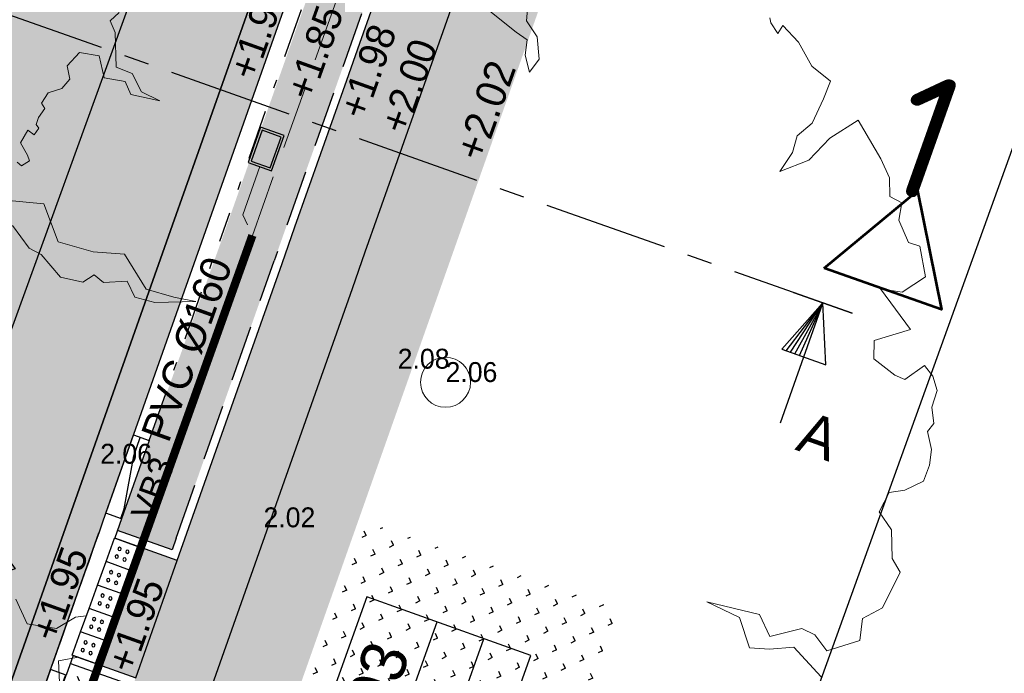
# Model space of a CAD drawing. Header units: metres. Extents: x 134157 to 138734, y 451157 to 455772.
# Tile 73 of 256: x 136391 to 136403, y 453318 to 453326. Entities that reach past the tile are written whole.
import ezdxf
from ezdxf.enums import TextEntityAlignment as Align

# ---------------------------------------------------------------- set-up
doc = ezdxf.new("R2010")
doc.units = ezdxf.units.M
doc.set_wipeout_variables(frame=1)
for name, pattern in [('CENTER__G5', [2.4, 1.5, -0.3, 0.3, -0.3]), ('DASHDOT__G2', [1.2, 0.6, -0.3, 0, -0.3]), ('GZ10X20__G1', [1.5, 0.5, -0.2, 0.2, -0.2, 0.2, -0.2]), ('HIDDEN__G5', [1.125, 0.75, -0.375]), ('TR18X20__G2', [2.6, 1, -0.4, 0, -0.4, 0, -0.4, 0, -0.4])]:
    doc.linetypes.add(name, pattern=pattern)
doc.layers.add('-DR-alg-hulplijnen', color=210, linetype='Continuous', plot=False)
doc.layers.add('-DR-alg-hulplijnen bochtstralen uitritconstructies', color=210, linetype='Continuous', plot=False)
doc.layers.add('-DR-alg-hulplijnen kantverharding asflast nieuwe fietsstraat', color=7, linetype='Continuous', true_color=0xff9429, plot=False)
for name, color, linetype in [('-DR-alg-projectgrens 1-200', 3, 'PROJECTGRENS_1-200'), ('-DR-bs-txt-hoogtemaat', 253, 'Continuous'), ('-DR-nw-alg-doorsnedepijl @ 0.2', 4, 'Continuous'), ('-DR-nw-alg-dwarsprofiel', 4, 'CENTER__G5'), ('-DR-nw-rio-HWA 160', 170, 'CENTER__G5'), ('-DR-nw-rio-HWA putnummer @ 0.2', 170, 'Continuous'), ('-DR-nw-rio-HWA txt @ 0.2', 170, 'Continuous'), ('-DR-nw-rio-straatkolk', 1, 'Continuous'), ('-DR-nw-txt-hoogtemaat', 2, 'Continuous'), ('-DR-nw-vh-band 10x20 ob', 2, 'HIDDEN__G5'), ('-DR-nw-vh-band 15x25 ob', 2, 'CENTER__G5'), ('-DR-nw-vh-band 18-20x25', 2, 'TR18X20__G2'), ('-DR-nw-vh-band 18-20x25 verloopband 20x20', 2, 'Continuous'), ('-DR-nw-vh-band 20x20 opsluitband', 2, 'GZ10X20__G1'), ('-DR-nw-vh-band 5-20x25', 2, 'DASHDOT__G2'), ('-DR-nw-vh-block doorsteek struinpad', 2, 'Continuous'), ('-DR-nw-vh-geleidelijntegels noppentegels 300x300x60', 250, 'Continuous'), ('-DR-nw-vh-kantverharding', 3, 'Continuous'), ('-DR-nw-vh-txt-kantopsluitingen', 2, 'Continuous')]:
    doc.layers.add(name, color=color, linetype=linetype)
doc.layers.add('-DR-bs-boom', color=253, linetype='Continuous', lineweight=13)
doc.layers.add('-DR-nw-rio-HWA 125', color=170, linetype='HIDDEN__G5', lineweight=13)
doc.layers.add('-DR-nw-gr-arc-gras', color=7, linetype='Continuous', true_color=0xb5d5a4)
doc.layers.add('-DR-nw-vh-arc-asfalt fietsstraat rood', color=7, linetype='Continuous', lineweight=9, true_color=0xdfbfc7)
doc.layers.add('-DR-nw-vh-arc-sbs kf bruinrood rabat halfsteens', color=7, linetype='Continuous', lineweight=9, true_color=0xb88485)
doc.layers.add('-DR-nw-vh-arc-halfverharding stabilizer', color=7, linetype='Continuous', lineweight=9, true_color=0xe2e1c1, transparency=0.1)
doc.layers.add('-DR-nw-vh-kantverharding halfverharding stabilizer', color=7, linetype='Continuous', true_color=0xe2e1c1, transparency=0.1)
doc.styles.add('CiCom Engineering', font='txt', dxfattribs={"height": 1.8})
doc.styles.add('Drong', font='txt', dxfattribs={"height": 1.8})
doc.styles.add('eurostile', font='txt')
doc.styles.add('Standaard_2_5_mm', font='l_10646.ttf', dxfattribs={"height": 1.25})
doc.linetypes.add('PROJECTGRENS_1-200', pattern='A,0.32,-0.13,[133,ltypeshp.shx,S=0.13,R=0,X=-0.13,Y=0],-0.13,1.27', length=1.85)
pattern_1 = [(115.335625, (136419.71802, 453326.2367), (-0.223681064, -0.105903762), [0.06, -0.187485]), (205.335625, (136419.71802, 453326.2367), (0.105903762, -0.223681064), [0.06, -0.187485])]

# ---------------------------------------------------------------- blocks, each defined once
blk = doc.blocks.new('Boom bestaand 1')
for points in [[(-0.06118, 0.39229), (-0.07359, 0.41168), (-0.08697, 0.42247), (-0.09262, 0.44149), (-0.11063, 0.46155), (-0.1242, 0.47515), (-0.14533, 0.464), (-0.17282, 0.46106), (-0.19454, 0.45332), (-0.18916, 0.44556), (-0.2017, 0.44317), (-0.20678, 0.44437)], [(-0.31803, 0.22804), (-0.30108, 0.21886), (-0.28201, 0.22239), (-0.26082, 0.21533), (-0.25234, 0.20121), (-0.27, 0.20404), (-0.28342, 0.2118), (-0.29472, 0.20474), (-0.33216, 0.18498)], [(-0.4712, -0.15348), (-0.46728, -0.16494), (-0.45442, -0.16494), (-0.42199, -0.17808), (-0.40997, -0.16578), (-0.38928, -0.16438), (-0.37362, -0.15125), (-0.39095, -0.17528), (-0.40521, -0.17528), (-0.41696, -0.19345), (-0.43932, -0.18926), (-0.45023, -0.20602), (-0.44296, -0.22251), (-0.42935, -0.2254), (-0.42398, -0.23663), (-0.42544, -0.25103), (-0.41885, -0.26128), (-0.41226, -0.2603), (-0.40664, -0.26958), (-0.40127, -0.2747), (-0.39663, -0.27348), (-0.39248, -0.28056), (-0.39931, -0.28471), (-0.39052, -0.29618), (-0.37636, -0.29472), (-0.37026, -0.2952), (-0.36903, -0.30472), (-0.37392, -0.30716)], [(-0.34021, -0.32739), (-0.32496, -0.29912), (-0.28399, -0.3012), (-0.26106, -0.27284), (-0.24633, -0.24501), (-0.20539, -0.23901), (-0.18684, -0.21664), (-0.17428, -0.19809), (-0.18956, -0.23628), (-0.20266, -0.25265), (-0.22013, -0.25319), (-0.22832, -0.27556), (-0.23923, -0.28102), (-0.23705, -0.29466), (-0.25069, -0.31321), (-0.27908, -0.32193), (-0.28984, -0.33037), (-0.31728, -0.33679)], [(0.02863, -0.48272), (0.05582, -0.48204), (0.07199, -0.45703), (0.06902, -0.43487), (0.07565, -0.41191), (0.07965, -0.39236), (0.09273, -0.41557), (0.10391, -0.42778), (0.10745, -0.44658), (0.10249, -0.468), (0.12989, -0.47849)], [(0.42145, 0.22879), (0.38323, 0.21554), (0.37543, 0.19215), (0.36607, 0.17421), (0.33408, 0.17733), (0.30678, 0.15316), (0.33954, 0.19682), (0.36373, 0.1976), (0.36919, 0.23035), (0.38011, 0.23971), (0.39961, 0.24439), (0.40344, 0.27896), (0.38418, 0.29029), (0.38245, 0.313), (0.35627, 0.34332), (0.34056, 0.34136), (0.31406, 0.35215), (0.29247, 0.34822), (0.27872, 0.3649), (0.28265, 0.3806), (0.28167, 0.40121), (0.26961, 0.41315), (0.25597, 0.42119), (0.23763, 0.42477), (0.23271, 0.43393), (0.21683, 0.43841), (0.20364, 0.45003), (0.18866, 0.45182), (0.17565, 0.4483), (0.18056, 0.42475), (0.17271, 0.4169), (0.14915, 0.40415), (0.13246, 0.412), (0.13674, 0.44961), (0.08731, 0.43849), (0.09909, 0.45713), (0.09418, 0.4846), (0.06375, 0.49147), (0.0559, 0.48264), (0.03136, 0.48264), (0.01663, 0.49245), (0.00584, 0.48362), (-0.01138, 0.49098), (-0.03245, 0.49049), (-0.07724, 0.485), (-0.07173, 0.4517), (-0.05985, 0.42363), (-0.06118, 0.39229)]]:
    blk.add_lwpolyline(points)
blk.add_circle((0, 0), 0.02513)
blk = doc.blocks.new('Doorsnedepijl')
at = {"color": 0}
blk.add_line((-1.875, 0.001), (1.875, -0.001), dxfattribs=at)
blk.add_lwpolyline([(1.405, -3.456), (0, 0), (-1.408, -3.455)], close=True, dxfattribs=at)
at = {"color": 1}
for points in [[(-1.126, -3.455), (0, 0)], [(-0.845, -3.455), (0, 0)], [(-0.564, -3.455), (0, -0.081)], [(-0.283, -3.456), (0, -0.081)], [(-0.001, -3.456), (0, -0.081)]]:
    blk.add_lwpolyline(points, dxfattribs=at)
at = {"color": 0}
blk.add_lwpolyline([(-0.003, -7.674), (-0.001, -3.456)], dxfattribs=at)
at = {"style": 'eurostile'}
blk.add_attdef('DOORSNEDE', (0.389, -8.904), '', height=2.5, rotation=359.97598, dxfattribs=at)
blk = doc.blocks.new('Symbool051')
at = {"flags": 128}
blk.add_lwpolyline([(0.829, 2.762), (4.571, -0.022), (0.832, -2.786), (0.832, -1.793), (2.651, -0.433), (-4.155, -0.444), (-4.155, 0.457), (2.651, 0.446), (0.832, 1.805), (0.829, 2.762)], close=True, dxfattribs=at)
blk = doc.blocks.new('Verloop 20x20 naar 5-20')
blk.add_lwpolyline([(0, 0), (0, 0.2), (1, 0.2), (1, 0)], close=True)
blk.add_lwpolyline([(0, 0.011), (0.12, 0.011), (0.765, 0.114), (1, 0.114)])
blk = doc.blocks.new('*U146')
blk.add_lwpolyline([(0, 0), (0, 0.2), (-1, 0.2), (-1, 0)], close=True)
blk.add_lwpolyline([(0, 0.011), (-0.12, 0.011), (-0.765, 0.114), (-1, 0.114)])
blk = doc.blocks.new('*U2288')
at = {"layer": '-DR-alg-hulplijnen bochtstralen uitritconstructies', "flags": 128}
blk.add_lwpolyline([(1.253, -0.995), (2.753, -0.99)], dxfattribs=at)
at = {"layer": '-DR-nw-vh-band 15x25 ob'}
for points in [[(1.151, -0.196), (1.153, -0.896), (1.003, -0.896)], [(3.003, -0.889), (2.853, -0.89), (2.851, -0.19)]]:
    blk.add_lwpolyline(points, dxfattribs=at)
at = {"layer": '-DR-nw-vh-band 20x20 opsluitband', "flags": 128}
blk.add_lwpolyline([(3.001, -0.189), (1.001, -0.196)], dxfattribs=at)
at = {"layer": '-DR-nw-vh-kantverharding'}
blk.add_lwpolyline([(1, 0.004, 0.000276), (3, 0.011)], format="xyb", dxfattribs=at)
for points in [[(1.251, -0.195), (1.253, -0.995)], [(2.753, -0.99), (2.751, -0.19)]]:
    blk.add_lwpolyline(points, dxfattribs=at)
at = {"layer": '-DR-nw-vh-band 18-20x25 verloopband 20x20', "rotation": 0.2227217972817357}
for name, p in [('*U146', (1.001, -0.196)), ('Verloop 20x20 naar 5-20', (3.001, -0.189))]:
    blk.add_blockref(name, p, dxfattribs=at)
blk = doc.blocks.new('*U553')
h = blk.add_hatch(color=256)
h.dxf.hatch_style = 1
h.paths.add_polyline_path([(-0.116, 0.488), (-0.134, 0.436), (0.095, 0.355), (0.114, 0.407)])
h = blk.add_hatch(color=256)
h.dxf.hatch_style = 1
h.paths.add_polyline_path([(-0.153, 0.383), (-0.172, 0.331), (0.058, 0.25), (0.077, 0.302)])
h = blk.add_hatch(color=256)
h.dxf.hatch_style = 1
h.paths.add_polyline_path([(-0.19, 0.278), (-0.209, 0.226), (0.021, 0.145), (0.04, 0.197)])
h = blk.add_hatch(color=256)
h.dxf.hatch_style = 1
h.paths.add_polyline_path([(-0.228, 0.17), (-0.247, 0.117), (-0.017, 0.036), (0.001, 0.088)])
for points in [[(0, 0), (0.15, 0.424), (-0.133, 0.524), (-0.283, 0.1)], [(-0.017, 0.036), (0.114, 0.407), (-0.116, 0.488), (-0.247, 0.117)]]:
    blk.add_lwpolyline(points, close=True)
blk = doc.blocks.new('*U1814')
blk.add_wipeout([(0, 0), (-0.14, 0.265), (0.125, 0.406), (0.265, 0.14)])
for points in [[(0.125, 0.406), (-0.14, 0.265)], [(0.265, 0.14), (0.125, 0.406)], [(0, 0), (-0.14, 0.265)], [(0.265, 0.14), (0, 0)]]:
    blk.add_lwpolyline(points)
at = {"color": 253}
for centre in [(-0.005, 0.224), (0.083, 0.27), (0.042, 0.135), (0.13, 0.182)]:
    blk.add_circle(centre, 0.02, dxfattribs=at)
blk.add_wipeout([(0.265, 0.14), (0.125, 0.406), (0.39, 0.546), (0.53, 0.281)])
for points in [[(0.39, 0.546), (0.125, 0.406)], [(0.53, 0.281), (0.39, 0.546)], [(0.265, 0.14), (0.125, 0.406)], [(0.53, 0.281), (0.265, 0.14)]]:
    blk.add_lwpolyline(points)
for centre in [(0.26, 0.364), (0.348, 0.411), (0.307, 0.276), (0.395, 0.323)]:
    blk.add_circle(centre, 0.02, dxfattribs=at)
blk.add_wipeout([(0.53, 0.281), (0.39, 0.546), (0.655, 0.687), (0.795, 0.421)])
for points in [[(0.655, 0.687), (0.39, 0.546)], [(0.795, 0.421), (0.655, 0.687)], [(0.53, 0.281), (0.39, 0.546)], [(0.795, 0.421), (0.53, 0.281)]]:
    blk.add_lwpolyline(points)
for centre in [(0.525, 0.505), (0.613, 0.551), (0.66, 0.463), (0.572, 0.416)]:
    blk.add_circle(centre, 0.02, dxfattribs=at)
blk.add_wipeout([(0.795, 0.421), (0.655, 0.687), (0.92, 0.827), (1.06, 0.562)])
for points in [[(0.92, 0.827), (0.655, 0.687)], [(1.06, 0.562), (0.92, 0.827)], [(0.795, 0.421), (0.655, 0.687)], [(1.06, 0.562), (0.795, 0.421)]]:
    blk.add_lwpolyline(points)
for centre in [(0.79, 0.645), (0.878, 0.692), (0.925, 0.604), (0.837, 0.557)]:
    blk.add_circle(centre, 0.02, dxfattribs=at)
blk.add_wipeout([(1.06, 0.562), (0.92, 0.827), (1.185, 0.968), (1.325, 0.702)])
for points in [[(1.185, 0.968), (0.92, 0.827)], [(1.325, 0.702), (1.185, 0.968)], [(1.06, 0.562), (0.92, 0.827)], [(1.325, 0.702), (1.06, 0.562)]]:
    blk.add_lwpolyline(points)
for centre in [(1.143, 0.832), (1.055, 0.786), (1.102, 0.697), (1.19, 0.744)]:
    blk.add_circle(centre, 0.02, dxfattribs=at)
blk = doc.blocks.new('*U564')
at = {"color": 0}
blk.add_lwpolyline([(-8.027, 0), (8.027, 0), (8.027, 10.5), (-8.027, 10.5)], close=True, dxfattribs=at)
for points in [[(-8.027, 6), (8.027, 6)], [(-8.027, 3), (8.027, 3)]]:
    blk.add_lwpolyline(points, dxfattribs=at)
at = {"style": 'CiCom Engineering'}
for tag, height, p in [('PUTNUMMER', 2.75, (0, 6.869)), ('MAAIVELD', 1.8, (0, 3.751)), ('AFMETING', 1.8, (0, 0.635))]:
    blk.add_attdef(tag, text='', height=height, dxfattribs=at).set_placement(p, align=Align.CENTER)
blk = doc.blocks.new('*U2296')
at = {"style": 'Drong'}
blk.add_attdef('BOBL', text='', height=1.8, dxfattribs=at).set_placement((-27.733, 0), align=Align.BOTTOM_LEFT)
blk.add_attdef('BOBR', text='', height=1.8, dxfattribs=at).set_placement((21.834, 0), align=Align.BOTTOM_RIGHT)
blk.add_attdef('MATERIAAL', text='', height=1.8, dxfattribs=at).set_placement((0, 0), align=Align.BOTTOM_CENTER)

msp = doc.modelspace()

# ---------------------------------------------------------------- hatches: boundary and pattern name
at = {"layer": '-DR-nw-gr-arc-gras', "transparency": 33554687}
h = msp.add_hatch(dxfattribs=at)
h.set_pattern_fill('AGR-BOLLEN', color=256, scale=0.1, pattern_type=2)
h.set_pattern_definition(pattern_1)
edge = h.paths.add_edge_path()
edge.add_arc((-7000776.81, 3043164.568), 7592527.997, 340.0567505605, 340.0572256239)
edge.add_line((136455.782, 453494.254), (136455.124, 453494.493))
edge.add_arc((380495.222, 364992.548), 259592.304, 160.06665688, 160.08044536)
edge.add_line((136433.832, 453435.762), (136433.813, 453435.768))
edge.add_line((136433.813, 453435.768), (136432.179, 453431.255))
edge.add_line((136432.179, 453431.255), (136432.198, 453431.248))
edge.add_line((136432.198, 453431.248), (136431.678, 453429.87))
edge.add_line((136431.678, 453429.87), (136432.336, 453429.631))
edge.add_line((136432.336, 453429.631), (136434.309, 453435.077))
h = msp.add_hatch(dxfattribs=at)
h.set_pattern_fill('AGR-BOLLEN', color=256, scale=0.1, pattern_type=2)
h.set_pattern_definition(pattern_1)
edge = h.paths.add_edge_path()
edge.add_line((136383.213, 453288.902), (136370.311, 453255.802))
edge.add_line((136370.311, 453255.802), (136371.256, 453255.486))
edge.add_line((136371.256, 453255.486), (136384.151, 453288.554))
edge.add_line((136384.151, 453288.554), (136396.096, 453322.379))
edge.add_arc((144469.921, 450472.563), 8562.015, 160.3124921, 160.5585073, ccw=False)
edge.add_arc((136275.927, 453000.171), 380.647, 69.38656, 69.63258, ccw=False)
edge.add_arc((138171.73, 452736.535), 1867.673, 160.368791, 160.614806, ccw=False)
edge.add_arc((136543.228, 453720.076), 379.268, 249.61015, 249.85616, ccw=False)
edge.add_arc((139775.648, 452174.236), 3568.916, 160.2709, 160.516915, ccw=False)
edge.add_line((136416.23, 453379.007), (136415.289, 453379.344))
edge.add_arc((149594.404, 448661.535), 13998.1, 160.3038427, 160.5498578)
edge.add_line((136395.153, 453322.712), (136383.213, 453288.902))
h = msp.add_hatch(dxfattribs=at)
h.set_pattern_fill('AGR-BOLLEN', color=256, scale=0.1, pattern_type=2)
h.set_pattern_definition(pattern_1)
edge = h.paths.add_edge_path()
edge.add_line((136398.395, 453336.915), (136398.376, 453336.921))
edge.add_line((136398.376, 453336.921), (136396.774, 453332.397))
edge.add_line((136396.774, 453332.397), (136396.793, 453332.39))
edge.add_arc((149594.404, 448661.535), 13999.78, 160.5102769, 160.5498578)
edge.add_line((136393.569, 453323.272), (136392.32, 453319.795))
edge.add_line((136392.32, 453319.795), (136392.981, 453319.561))
edge.add_line((136392.981, 453319.561), (136394.21, 453323.045))
edge.add_arc((149594.404, 448661.535), 13999.1, 160.3699688, 160.5498578, ccw=False)
edge.add_line((136408.911, 453364.466), (136408.271, 453364.697))
edge.add_arc((149594.404, 448661.535), 13999.78, 160.3699601, 160.4906326)
h = msp.add_hatch(dxfattribs=at)
h.set_pattern_fill('AGR-BOLLEN', color=256, scale=0.1, pattern_type=2)
h.set_pattern_definition(pattern_1)
h.paths.add_polyline_path([(136389.527, 453309.784), (136388.886, 453310.01), (136389.532, 453311.839), (136391.754, 453318.192), (136392.414, 453317.959), (136390.1, 453311.406), (136389.6, 453309.991)])
at = {"layer": '-DR-nw-vh-arc-asfalt fietsstraat rood', "transparency": 33554687}
h = msp.add_hatch(color=256, dxfattribs=at)
h.dxf.hatch_style = 1
h.paths.add_polyline_path([(136392.984, 453323.478, -0.000785), (136407.688, 453364.907), (136403.737, 453366.331, 0.000785), (136389.024, 453324.877), (136377.119, 453291.165), (136369.758, 453272.281), (136373.711, 453270.856), (136381.057, 453289.703)])
at = {"layer": '-DR-nw-vh-arc-halfverharding stabilizer'}
h = msp.add_hatch(dxfattribs=at)
h.set_pattern_fill('GRAVEL', color=256, scale=0.03)
h.set_pattern_definition([(228.0127875, (0.54864, 0.762), (-6.096000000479, -6.8579999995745), [0.102516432, -10.1491450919]), (184.969741, (0.48006, 0.6858), (9.1439999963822, 0.7620000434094), [0.175921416, -17.416214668]), (132.5104471, (0.3048, 0.67056), (7.6200000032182, -8.381999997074), [0.124044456, -12.2804168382]), (267.273689, (0.00762, 0.48006), (0.762000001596, 15.23999999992), [0.160201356, -15.8599312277]), (292.83365418, (0, 0.32004), (-3.810000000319, 9.1439999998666), [0.15709011, -15.5519423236]), (357.273689, (0.06096, 0.17526), (-15.23999999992, 0.762000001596), [0.160201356, -15.8599312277]), (37.69424047, (0.22098, 0.16764), (-9.9059999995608, -7.6200000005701), [0.211858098, -20.9739345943]), (72.25532837, (0.38862, 0.29718), (5.3340000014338, 16.7639999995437), [0.200015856, -19.8015769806]), (121.42956562, (0.44958, 0.48768), (-6.096000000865, 9.9059999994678), [0.1607439, -15.9136637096]), (175.2363583, (0.36576, 0.62484), (8.38199999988, -0.762000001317), [0.183513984, -8.992181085]), (222.3974378, (0.18288, 0.64008), (-9.1439999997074, -8.3820000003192), [0.237323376, -23.4950317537]), (138.81407483, (0.762, 0.47244), (-5.33399999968, 4.572000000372), [0.081001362, -8.0191697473]), (171.4692344, (0.70104, 0.52578), (9.906000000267, -1.5239999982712), [0.154104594, -15.2563916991]), (225, (0.54864, 0.54864), (-1e-16, -0.762), [0.107762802, -0.9698679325]), (203.19859051, (0.4953, 0.64008), (3.810000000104, 1.523999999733), [0.058032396, -5.7451867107]), (291.80140949, (0.44196, 0.61722), (-0.76200000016, 2.285999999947), [0.082069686, -4.021425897]), (30.96375653, (0.47244, 0.54102), (2.286000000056, 1.523999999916), [0.133295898, -4.3098894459]), (161.56505118, (0.58674, 0.6096), (1.52400000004, -0.76199999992), [0.096386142, -2.313269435]), (16.389540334, (0, 0.61722), (7.62, 2.286), [0.1350264, -13.3676480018]), (70.34617594, (0.12954, 0.65532), (-3.048000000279, -8.381999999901), [0.113279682, -11.2146647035]), (293.19859051, (0.58674, 0.762), (-1.523999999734, 3.810000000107), [0.11606403, -5.6871550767]), (343.61045967, (0.63246, 0.65532), (-7.6200000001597, 2.285999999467), [0.1350264, -13.3676480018]), (339.44395478, (0, 0.14478), (-3.81, 1.524), [0.13021056, -6.3803202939]), (294.7751406, (0.12192, 0.09906), (-3.810000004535, 8.381999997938), [0.109101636, -10.8010780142]), (66.80140949, (0.59436, 0), (1.52399999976, 3.810000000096), [0.11606403, -5.6871550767]), (17.35402464, (0.64008, 0.10668), (-9.905999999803, -3.0480000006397), [0.127734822, -12.645712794]), (69.44395478, (0.22098, 0), (-1.524000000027, -3.80999999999), [0.06510528, -6.4454255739]), (101.309932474, (0.54864, 0), (-0.762, 3.048), [0.03885438, -3.8465984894]), (165.96375653, (0.54102, 0.0381), (2.286, -0.762), [0.15709011, -2.9847163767]), (186.00900596, (0.38862, 0.0762), (7.6199999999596, 0.7620000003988), [0.1455801, -14.412409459]), (303.69006753, (0.47244, 0.47244), (-0.76200000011, 1.52399999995), [0.109897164, -2.6375329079]), (353.15722659, (0.5334, 0.381), (12.9540000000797, -1.5239999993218), [0.191867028, -18.9948027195]), (60.9453959, (0.7239, 0.35814), (-3.048000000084, -5.333999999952), [0.078452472, -7.7668176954]), (90, (0.762, 0.4267), (-0.762, 0.762), [0.04572, -0.71628]), (120.25643716, (0.37338, 0.09906), (3.047999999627, -5.334000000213), [0.105860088, -10.480182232]), (48.0127875, (0.32004, 0.1905), (6.0960000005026, 6.857999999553), [0.205032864, -10.0466286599]), (0, (0.4572, 0.3429), (0.762, 0.762), [0.19812, -0.56388]), (325.3048465, (0.65532, 0.3429), (7.6200000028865, -5.3339999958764), [0.120482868, -11.9277950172]), (254.0546041, (0.75438, 0.27432), (-0.761999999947, -3.048000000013), [0.110948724, -5.4364950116]), (207.64597536, (0.7239, 0.16764), (-14.478000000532, -7.6199999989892), [0.18064353, -17.8837393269]), (175.42607874, (0.56388, 0.08382), (-9.9059999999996, 0.7619999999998), [0.191108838, -18.9197539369])])
edge = h.paths.add_edge_path()
edge.add_line((136391.109, 453311.261), (136395.153, 453322.712))
edge.add_arc((149594.404, 448661.535), 13998.1, 160.3699834, 160.5498578, ccw=False)
edge.add_line((136409.852, 453364.127), (136409.006, 453364.432))
edge.add_arc((149014.453, 448866.85), 13383.779, 160.3637692, 160.5519251)
edge.add_line((136394.305, 453323.012), (136393.042, 453319.434))
edge.add_line((136393.042, 453319.434), (136392.287, 453319.701))
edge.add_line((136392.287, 453319.701), (136391.787, 453318.286))
edge.add_line((136391.787, 453318.286), (136392.542, 453318.02))
edge.add_line((136392.542, 453318.02), (136392.125, 453316.841))
edge.add_line((136392.125, 453316.841), (136390.261, 453311.561))
edge.add_line((136390.261, 453311.561), (136391.109, 453311.261))
at = {"layer": '-DR-nw-vh-arc-sbs kf bruinrood rabat halfsteens', "transparency": 33554687}
h = msp.add_hatch(color=256, dxfattribs=at)
h.dxf.hatch_style = 1
h.paths.add_polyline_path([(136389.024, 453324.877, -0.000785), (136403.737, 453366.331), (136403.362, 453366.466), (136396.04, 453345.892), (136388.647, 453325.01), (136386.468, 453318.839), (136386.301, 453318.368), (136386.135, 453317.896), (136385.968, 453317.425), (136385.802, 453316.953), (136385.635, 453316.482), (136385.469, 453316.01), (136385.302, 453315.539), (136385.136, 453315.067), (136384.969, 453314.596), (136384.803, 453314.124), (136384.636, 453313.653), (136384.47, 453313.182), (136384.303, 453312.71), (136384.137, 453312.239), (136383.969, 453311.764), (136384.347, 453311.631)])
h = msp.add_hatch(color=256, dxfattribs=at)
h.dxf.hatch_style = 1
h.paths.add_polyline_path([(136407.688, 453364.907, 0.000785), (136392.984, 453323.478), (136388.308, 453310.235), (136388.685, 453310.102), (136389.318, 453311.894), (136393.362, 453323.345, -0.000785), (136408.064, 453364.771)])

# ---------------------------------------------------------------- linework, layer by layer
at = {"layer": '-DR-alg-hulplijnen', "linetype": 'Continuous', "lineweight": 53, "flags": 128}
msp.add_lwpolyline([(136400.841, 453322.957), (136401.966, 453323.888), (136402.255, 453322.457), (136400.841, 453322.957)], close=True, dxfattribs=at)
at = {"layer": '-DR-alg-hulplijnen kantverharding asflast nieuwe fietsstraat'}
msp.add_lwpolyline([(136620.467, 453951.934), (136618.89, 453946.466, -0.016644), (136617.862, 453943.301), (136595.367, 453881.179, -0.016644), (136594.131, 453878.09), (136591.842, 453872.88, 0.011636), (136590.955, 453870.728), (136590.605, 453869.79), (136590.229, 453869.927), (136581.687, 453846.337, 0.004102), (136573.523, 453823.2, -0.004267), (136564.97, 453798.984), (136433.597, 453436.925, 0.002152), (136392.984, 453323.478), (136381.057, 453289.703), (136367.704, 453255.448), (136367.683, 453255.388)], format="xyb", dxfattribs=at)
at = {"layer": '-DR-alg-projectgrens 1-200', "flags": 128}
msp.add_lwpolyline([(136721.461, 454206.136), (136727.498, 454223.752), (136730.581, 454232.718), (136734.46, 454243.959), (136738.033, 454254.306), (136742.183, 454266.266), (136750.568, 454290.842), (136760.393, 454319.456), (136770.666, 454349.328), (136772.713, 454355.238), (136774.612, 454360.473), (136776.998, 454367), (136784.306, 454387.208), (136790.339, 454404.083), (136797.311, 454423.36), (136807.058, 454450.093), (136800.646, 454453.198), (136770.129, 454470.839), (136763.463, 454464.393), (136767.222, 454456.488), (136768.447, 454452.902), (136769.612, 454448.539), (136767.19, 454443.604), (136763.98, 454431.785), (136763.498, 454430.807), (136764.785, 454430.222), (136759.65, 454419.865), (136760.207, 454419.614), (136758.305, 454415.755), (136757.433, 454413.928), (136755.514, 454410.037), (136754.993, 454410.292), (136749.872, 454399.962), (136748.616, 454400.585), (136748.548, 454400.448), (136744.287, 454402.547), (136738.76, 454389.718), (136744.829, 454387.062), (136753.517, 454383.259), (136750.445, 454376.232), (136747.3, 454368.999), (136747.702, 454368.821), (136745.421, 454363.658), (136743.771, 454359.882), (136741.474, 454354.715), (136741.107, 454354.878), (136737.945, 454347.853), (136734.86, 454340.776), (136727.193, 454344.181), (136720.397, 454330.285), (136716.705, 454321.73), (136725.346, 454317.886), (136722.199, 454310.807), (136718.145, 454301.488), (136714.131, 454292.713), (136709.748, 454294.641), (136707.09, 454288.607), (136709.573, 454287.506), (136709.53, 454287.41), (136709.617, 454287.371), (136709.424, 454286.945), (136712.118, 454285.768), (136724.405, 454280.406), (136724.395, 454280.372), (136724.56, 454280.301), (136719.327, 454264.621), (136718.554, 454264.279), (136712.149, 454267.043), (136705.337, 454251.495), (136713.155, 454248.122), (136713.63, 454247.107), (136703.363, 454216.017), (136702.53, 454215.665), (136697.3, 454218.013), (136691.656, 454205.193), (136698.169, 454202.287), (136696.085, 454197.547), (136697.116, 454197.066), (136693.34, 454185.771), (136691.21, 454179.799), (136691.154, 454179.818), (136689.257, 454174.47), (136688.677, 454172.922), (136686.645, 454167.859), (136686.793, 454167.806), (136683.499, 454158.729), (136679.62, 454148.161), (136677.544, 454142.392), (136675.601, 454137.021), (136671.76, 454126.401), (136667.085, 454113.483), (136666.31, 454113.053), (136658.521, 454114.651), (136655.4, 454098.982), (136661.092, 454097.825), (136661.269, 454097.519), (136621.35, 453987.863), (136614.377, 453990.963), (136611.935, 453985.53), (136608.375, 453987.12), (136605.014, 453979.773), (136610.368, 453977.386), (136616.099, 453974.911), (136616.418, 453974.217), (136608.394, 453952.136), (136599.91, 453929.479), (136596.333, 453930.847), (136596.703, 453931.801), (136592.691, 453933.357), (136592.582, 453933.111), (136587.167, 453935.208), (136587.113, 453935.101), (136586.908, 453935.2), (136584.73, 453936.252), (136573.42, 453911.897), (136576.906, 453910.227), (136577.755, 453910.817), (136581.71, 453908.923), (136581.78, 453907.891), (136588.355, 453904.743), (136581.357, 453890.288), (136584.408, 453889.218), (136581.92, 453882.301), (136582.601, 453881.581), (136581.142, 453877.478), (136580.13, 453877.281), (136578.301, 453872.104), (136578.986, 453871.382), (136577.526, 453867.309), (136576.539, 453867.19), (136574.654, 453861.99), (136575.357, 453861.219), (136573.859, 453857.098), (136572.823, 453856.858), (136568.249, 453844.056), (136569.051, 453843.723), (136568.246, 453841.986), (136569.916, 453841.29), (136566.692, 453833.862), (136560.757, 453836.486), (136555.193, 453823.556), (136563.207, 453820.33), (136562.244, 453817.938), (136562.059, 453818.012), (136558.019, 453808.014), (136558.218, 453807.935), (136557.146, 453805.252), (136555.477, 453804.556), (136553.671, 453802.5), (136552.612, 453799.698), (136545.82, 453781.422), (136541.647, 453783.356), (136534.75, 453768.68), (136539.525, 453766.451), (136534.814, 453753.868), (136534.789, 453753.879), (136534.379, 453752.873), (136534.182, 453752.96), (136532.926, 453749.667), (136533.099, 453749.603), (136532.772, 453748.705), (136532.584, 453748.792), (136530.457, 453743.085), (136530.627, 453743.022), (136516.493, 453704.592), (136514.575, 453699.22), (136492.181, 453636.401), (136492.736, 453636.204), (136489.157, 453626.341), (136485.079, 453628.249), (136478.16, 453613.788), (136483.141, 453611.479), (136461.867, 453552.94), (136457.354, 453554.582), (136454.06, 453545.417), (136458.648, 453543.776), (136443.598, 453501.593), (136436.391, 453504.175), (136430.824, 453488.627), (136437.02, 453486.393), (136418.282, 453434.811), (136413.227, 453420.085), (136407.364, 453401.466), (136407.056, 453400.056), (136406.467, 453398.451), (136401.897, 453385.592), (136395.332, 453388.701), (136389.231, 453376.079), (136397.157, 453372.353), (136391.911, 453357.791), (136390.965, 453355.464), (136388.624, 453350.371), (136384.302, 453352.274), (136382.126, 453347.544), (136391.358, 453344.243), (136383.168, 453321.66), (136378.588, 453323.362), (136367.282, 453291.791), (136367.871, 453291.227), (136363.518, 453279.255), (136362.091, 453275.277), (136356.432, 453259.57), (136355.262, 453256.31), (136348.573, 453237.876), (136370.776, 453230.272), (136374.328, 453240.694), (136372.767, 453241.803), (136382.163, 453267.942), (136384.551, 453274.649), (136388.98, 453286.656), (136393.345, 453297.287), (136406.664, 453334.269), (136411.924, 453350.355), (136416.754, 453363.949), (136418.454, 453363.341), (136423.3, 453376.902), (136421.649, 453377.491), (136422.516, 453379.917), (136425.014, 453387.05), (136430.128, 453401.329), (136433.008, 453409.364), (136437.5, 453421.973), (136444.424, 453441.303), (136447.898, 453451.043), (136454.668, 453469.854), (136458.254, 453479.666), (136467.647, 453501.921), (136478.422, 453531.465), (136485.603, 453551.259), (136497.269, 453583.741), (136504.056, 453602.586), (136505.832, 453601.952), (136510.678, 453615.512), (136508.932, 453616.136), (136511.581, 453623.496), (136513.58, 453629.053), (136518.673, 453642.888), (136519.015, 453643.404), (136522.68, 453653.62), (136522.664, 453653.957), (136523.62, 453656.594), (136528.73, 453670.926), (136534.757, 453688.003), (136543.62, 453712.768), (136551.352, 453734.38), (136563.425, 453767.68), (136566.609, 453776.654), (136569.182, 453777.966), (136577.487, 453774.867), (136583.873, 453792.703), (136575.924, 453795.622), (136575.205, 453797.155), (136576.997, 453801.811), (136581.956, 453815.424), (136586.269, 453827.274), (136591.505, 453840.84), (136603.758, 453874.947), (136606.204, 453881.939), (136608.18, 453887.612), (136608.471, 453887.616), (136610.071, 453888.673), (136612.877, 453896.334), (136616.917, 453896.194), (136618.846, 453897.187), (136619.38, 453898.504), (136644.157, 453889.689), (136649.259, 453888.431), (136662.916, 453886.017), (136671.374, 453885.367), (136676.87, 453884.95), (136677.795, 453897.157), (136672.556, 453897.554), (136667.447, 453898.46), (136645.41, 453906.114), (136624.779, 453913.547), (136625.184, 453914.831), (136624.39, 453916.757), (136621.376, 453919.233), (136624.284, 453927.322), (136623.281, 453929.136), (136623.21, 453929.192), (136624.085, 453931.643), (136629.304, 453946.51), (136630.541, 453950.147), (136636.243, 453965.665), (136638.191, 453964.969), (136643.718, 453980.515), (136641.829, 453981.19), (136651.204, 454007.423), (136658.506, 454027.642), (136665.47, 454047.006), (136669.496, 454058.357), (136675.354, 454074.419), (136676.258, 454077.094), (136678.747, 454083.756), (136682.526, 454094.171), (136686.101, 454103.639), (136687.039, 454106.475), (136697.795, 454137.242), (136697.717, 454137.253), (136705.555, 454159.78), (136713.078, 454181.729), (136716.785, 454192.515), (136718.108, 454192.042), (136722.954, 454205.602)], close=True, dxfattribs=at)
at = {"layer": '-DR-nw-alg-dwarsprofiel', "flags": 128}
msp.add_lwpolyline([(136401.179, 453322.413), (136384.172, 453328.433)], dxfattribs=at)
at = {"layer": '-DR-nw-rio-HWA 125', "flags": 128}
for points in [[(136393.948, 453323.352), (136404.064, 453351.66)], [(136394.039, 453324.182), (136393.831, 453323.6), (136393.948, 453323.352)]]:
    msp.add_lwpolyline(points, dxfattribs=at)
at = {"layer": '-DR-nw-vh-band 10x20 ob', "ltscale": 0.9}
msp.add_lwpolyline([(136393.03, 453319.703), (136394.21, 453323.045, -0.001069), (136414.263, 453379.445)], format="xyb", dxfattribs=at)
at = {"layer": '-DR-nw-vh-band 18-20x25', "flags": 128}
msp.add_lwpolyline([(136387.245, 453321.64), (136388.458, 453325.077, -0.000395), (136395.851, 453345.959)], format="xyb", dxfattribs=at)
at = {"layer": '-DR-nw-vh-band 5-20x25'}
msp.add_lwpolyline([(136392.703, 453320.879), (136393.55, 453323.278, -0.001051), (136413.267, 453378.74)], format="xyb", dxfattribs=at)
at = {"layer": '-DR-nw-vh-kantverharding'}
for points in [[(136363.728, 453256.801), (136363.767, 453256.91), (136377.119, 453291.165), (136389.024, 453324.877, -0.002152), (136429.649, 453438.357), (136561.022, 453800.417, 0.004267), (136569.551, 453824.565, -0.004102), (136577.738, 453847.767), (136586.329, 453871.491), (136585.953, 453871.628)], [(136367.683, 453255.388), (136367.704, 453255.448), (136381.057, 453289.703), (136392.984, 453323.478, -0.002152), (136433.597, 453436.925), (136564.97, 453798.984, 0.004267), (136573.523, 453823.2, -0.004102), (136581.687, 453846.337), (136590.229, 453869.927), (136590.605, 453869.79)], [(136392.188, 453320.021), (136393.362, 453323.345, -0.002152), (136433.973, 453436.788), (136565.346, 453798.848, 0.004267), (136573.902, 453823.07, -0.004102), (136582.064, 453846.201), (136590.469, 453869.414)], [(136388.645, 453325.005, -0.002152), (136429.273, 453438.494), (136433.488, 453450.112)], [(136393.041, 453319.434), (136394.305, 453323.012, -0.001073), (136414.442, 453379.647, -0.001073)]]:
    msp.add_lwpolyline(points, format="xyb", dxfattribs=at)
for points in [[(136391.599, 453318.353), (136392.098, 453319.767)], [(136381.459, 453289.64), (136391.599, 453318.353)]]:
    msp.add_lwpolyline(points, dxfattribs=at)

# ---------------------------------------------------------------- block references
at = {"layer": '-DR-alg-hulplijnen', "xscale": 0.3, "yscale": 0.3, "zscale": 0.3, "rotation": 342.4085371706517}
msp.add_blockref('Symbool051', (136389.782, 453319.751), dxfattribs=at)
at = {"layer": '-DR-bs-boom', "xscale": 12, "yscale": 12, "rotation": 293.3958673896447}
msp.add_blockref('Boom bestaand 1', (136396.277, 453321.581), dxfattribs=at)
at = {"layer": '-DR-nw-alg-doorsnedepijl @ 0.2', "xscale": 0.2, "yscale": 0.2, "zscale": 0.2, "rotation": 340.532093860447}
msp.add_blockref('Doorsnedepijl', (136400.826, 453322.538), dxfattribs=at).add_auto_attribs({'DOORSNEDE': ' A'})
at = {"layer": '-DR-nw-rio-HWA putnummer @ 0.2', "xscale": 0.2, "yscale": 0.2, "zscale": 0.2, "rotation": 70.33562535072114}
msp.add_blockref('*U564', (136396.765, 453316.775), dxfattribs=at).add_auto_attribs({'MAAIVELD': '+1.46', 'PUTNUMMER': 'HW-03', 'AFMETING': 'Ø600 '})
at = {"layer": '-DR-nw-rio-straatkolk'}
msp.add_blockref('*U553', (136394.18, 453324.132), dxfattribs=at)
at = {"layer": '-DR-nw-vh-block doorsteek struinpad', "rotation": 70.33562535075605}
msp.add_blockref('*U2288', (136391.183, 453317.174), dxfattribs=at)

# ---------------------------------------------------------------- texts
at = {"layer": '-DR-alg-hulplijnen', "insert": (136401.803, 453323.841), "char_height": 1.5, "attachment_point": 8, "rotation": 340.5081, "line_spacing_factor": 0.6, "style": 'Standaard_2_5_mm'}
msp.add_mtext('\\fNLCS-ISO|b0|i0|c00|p39;\\T1.000;1', dxfattribs=at)
at = {"layer": '-DR-bs-txt-hoogtemaat', "style": 'Drong'}
msp.add_text('+2.02', height=0.36, rotation=70.3356, dxfattribs=at).set_placement((136396.722, 453324.226))
at = {"layer": '-DR-bs-txt-hoogtemaat', "color": 253, "char_height": 0.24, "attachment_point": 7, "style": 'Drong'}
for s, insert in [('2.08', (136395.7, 453321.742, 2.08)), ('2.06', (136396.277, 453321.581, 2.055)), ('2.06', (136392.113, 453320.596, 2.056)), ('2.02', (136394.082, 453319.829, 2.024))]:
    msp.add_mtext(s, dxfattribs=dict(at, insert=insert))
at = {"layer": '-DR-nw-txt-hoogtemaat', "style": 'Drong'}
for s, p in [('+1.95', (136393.978, 453325.205)), ('+1.85', (136394.666, 453324.96)), ('+1.98', (136395.305, 453324.732)), ('+2.00', (136395.799, 453324.555))]:
    msp.add_text(s, height=0.34, rotation=70.3356, dxfattribs=at).set_placement(p)
at = {"layer": '-DR-nw-vh-txt-kantopsluitingen', "style": 'Drong'}
msp.add_text('VB3', height=0.3, rotation=70, dxfattribs=at).set_placement((136392.758, 453319.892))

# ---------------------------------------------------------------- next in the draw order: block references
at = {"layer": '-DR-nw-vh-geleidelijntegels noppentegels 300x300x60', "xscale": -1, "rotation": 97.95778923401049}
msp.add_blockref('*U1814', (136392.569, 453319.598), dxfattribs=at)

# ---------------------------------------------------------------- next in the draw order: hatches: boundary and pattern name
at = {"layer": '-DR-nw-gr-arc-gras', "transparency": 33554687}
h = msp.add_hatch(dxfattribs=at)
h.set_pattern_fill('AGR-BOLLEN', color=256, scale=0.1, pattern_type=2)
h.set_pattern_definition([(115.335625, (136710.40574, 452387.04166), (-0.223681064, -0.10590376), [0.06, -0.187485]), (205.335625, (136710.40574, 452387.04166), (0.10590376, -0.223681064), [0.06, -0.187485])])
h.paths.add_polyline_path([(136395.441, 453310.453), (136396.797, 453314.224), (136395.754, 453314.525), (136395.584, 453314.347), (136395.009, 453314.55), (136395.212, 453315.125), (136395.787, 453314.922), (136395.755, 453314.683), (136396.822, 453314.287), (136398.441, 453318.811), (136395.286, 453319.907), (136392.295, 453311.538)])

# ---------------------------------------------------------------- next in the draw order: linework, layer by layer
at = {"layer": '-DR-alg-hulplijnen kantverharding asflast nieuwe fietsstraat'}
for points in [[(136615.557, 453953.711), (136612.599, 453946.977), (136593.397, 453893.948), (136588.98, 453881.757), (136586.93, 453874.65, -0.015888), (136585.953, 453871.628), (136586.329, 453871.491), (136577.738, 453847.767, 0.004102), (136569.551, 453824.565, -0.004267), (136561.022, 453800.417), (136429.649, 453438.357, 0.002152), (136389.024, 453324.877), (136377.119, 453291.165), (136363.767, 453256.91), (136359.079, 453243.638)], [(136615.557, 453953.711), (136612.599, 453946.977), (136593.397, 453893.948), (136588.98, 453881.757), (136586.93, 453874.65, -0.015888), (136585.953, 453871.628), (136586.329, 453871.491), (136577.738, 453847.767, 0.004102), (136569.551, 453824.565, -0.004267), (136561.022, 453800.417), (136429.649, 453438.357, 0.002152), (136389.024, 453324.877), (136377.119, 453291.165), (136363.767, 453256.91), (136363.728, 453256.801)], [(136620.467, 453951.934), (136618.89, 453946.466, -0.016644), (136617.862, 453943.301), (136595.367, 453881.179, -0.016644), (136594.131, 453878.09), (136591.842, 453872.88, 0.011636), (136590.955, 453870.728), (136590.605, 453869.79), (136590.229, 453869.927), (136581.687, 453846.337, 0.004102), (136573.523, 453823.2, -0.004267), (136564.97, 453798.984), (136433.597, 453436.925, 0.002152), (136392.984, 453323.478), (136381.057, 453289.703), (136367.704, 453255.448), (136363.04, 453242.239)]]:
    msp.add_lwpolyline(points, format="xyb", dxfattribs=at)
at = {"layer": '-DR-nw-rio-HWA 160', "const_width": 0.1, "flags": 128}
msp.add_lwpolyline([(136391.485, 453316.46), (136393.948, 453323.352)], dxfattribs=at)
at = {"layer": '-DR-nw-vh-kantverharding'}
for points in [[(136359.079, 453243.638), (136363.767, 453256.91), (136377.119, 453291.165), (136389.024, 453324.877, -0.002152), (136429.649, 453438.357), (136561.022, 453800.417, 0.004267), (136569.551, 453824.565, -0.004102), (136577.738, 453847.767), (136586.329, 453871.491), (136585.953, 453871.628)], [(136363.04, 453242.239), (136367.704, 453255.448), (136381.057, 453289.703), (136392.984, 453323.478, -0.002152), (136433.597, 453436.925), (136564.97, 453798.984, 0.004267), (136573.523, 453823.2, -0.004102), (136581.687, 453846.337), (136590.229, 453869.927), (136590.605, 453869.79)]]:
    msp.add_lwpolyline(points, format="xyb", dxfattribs=at)
at = {"layer": '-DR-nw-vh-kantverharding halfverharding stabilizer'}
msp.add_lwpolyline([(136370.263, 453255.678), (136383.213, 453288.902), (136395.153, 453322.712, -0.001073), (136415.289, 453379.344), (136415.794, 453380.756, -0.001051), (136435.759, 453436.14), (136510.274, 453641.501)], format="xyb", dxfattribs=at)
at = {"flags": 128}
msp.add_lwpolyline([(136362.247, 453242.801), (136598.805, 453895.224)], dxfattribs=at)

# ---------------------------------------------------------------- next in the draw order: block references
at = {"layer": '-DR-nw-rio-HWA txt @ 0.2'}
ref = msp.add_blockref('*U2296', (136393.426, 453321.885), dxfattribs=dict(at, xscale=0.2, yscale=0.2, zscale=0.2, rotation=70.33562535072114))
ref.add_attrib('BOBL', '+0.90', dxfattribs={"layer": '0', "height": 0.36, "rotation": 70.3356, "style": 'Drong'}).set_placement((136391.559, 453316.662), align=Align.BOTTOM_LEFT)
ref.add_attrib('MATERIAAL', 'PVC Ø160', dxfattribs={"layer": '0', "height": 0.36, "rotation": 70.3356, "style": 'Drong'}).set_placement((136393.426, 453321.885), align=Align.BOTTOM_CENTER)

# ---------------------------------------------------------------- next in the draw order: texts
at = {"layer": '-DR-nw-txt-hoogtemaat', "style": 'Drong'}
for p in [(136391.588, 453318.432, -2.035), (136392.507, 453318.054, -2.035)]:
    msp.add_text('+1.95', height=0.34, rotation=70.3356, dxfattribs=at).set_placement(p)

doc.saveas('drawing.dxf')
